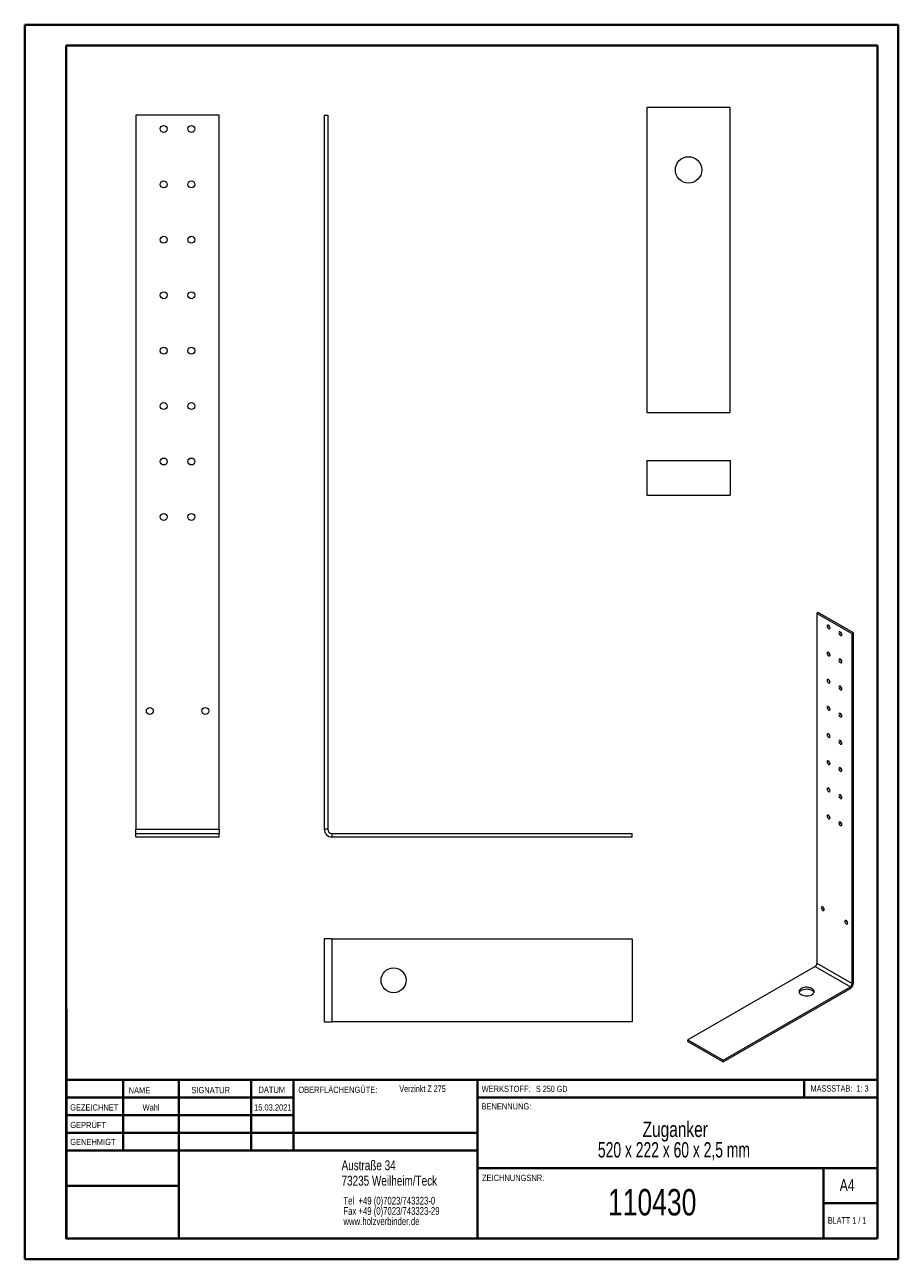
# Model space of a CAD drawing. Header units: millimetres. Extents: x 0 to 210, y 0 to 297.
import ezdxf

# ---------------------------------------------------------------- set-up
doc = ezdxf.new("R2010")
doc.units = ezdxf.units.MM
doc.styles.add('SLDTEXTSTYLE0', font='TXT', dxfattribs={"width": 0.75})
doc.styles.add('SLDTEXTSTYLE1', font='TXT', dxfattribs={"width": 0.681818})
doc.styles.add('SLDTEXTSTYLE2', font='TXT', dxfattribs={"width": 0.7})
doc.styles.add('SLDTEXTSTYLE3', font='TXT', dxfattribs={"width": 0.6875})
doc.styles.add('SLDTEXTSTYLE4', font='TXT', dxfattribs={"width": 0.673913})

# ---------------------------------------------------------------- blocks, each defined once
blk = doc.blocks.new('SW_NOTE_0')
at = {"color": 0, "linetype": 'Continuous', "lineweight": 0, "char_height": 1.8521, "attachment_point": 1, "style": 'SLDTEXTSTYLE0'}
for s, insert in [('Tel  +49 (0)7023/743323-0', (0, 2.39)), ('Fax +49 (0)7023/743323-29', (0, -0.08)), ('www.holzverbinder.de', (0, -2.55))]:
    blk.add_mtext(s, dxfattribs=dict(at, insert=insert))
blk = doc.blocks.new('SW_NOTE_1')
at = {"color": 0, "linetype": 'Continuous', "lineweight": 0, "attachment_point": 2}
for s, insert, char_height, style in [('Zuganker', (11, 4.77), 3.704, 'SLDTEXTSTYLE0'), ('520 x 222 x 60 x 2,5 mm', (10.69, -0.16), 3.7042, 'SLDTEXTSTYLE4')]:
    blk.add_mtext(s, dxfattribs=dict(at, insert=insert, char_height=char_height, style=style))

msp = doc.modelspace()

# ---------------------------------------------------------------- linework, layer by layer
at = {"color": 7, "linetype": 'Continuous', "lineweight": 40}
for p, q in [((0.08, 0.21), (0.08, 297.21)), ((0.08, 297.21), (210.08, 297.21)), ((210.08, 0.21), (210.08, 297.21)), ((210.08, 292.21), (210.08, 297.21)), ((10.08, 292.21), (205.08, 292.21)), ((10.08, 5.21), (10.08, 292.21)), ((205.08, 5.21), (205.08, 292.21)), ((10.11, 60.37), (10.11, 5.12)), ((205.08, 43.37), (10.11, 43.37)), ((23.71, 43.37), (23.71, 26.37)), ((37.1, 43.37), (37.1, 5.12)), ((54.51, 43.37), (54.51, 26.37)), ((64.71, 26.37), (64.71, 43.37)), ((108.91, 43.37), (108.91, 5.12)), ((187.47, 39.12), (187.47, 43.37)), ((64.71, 39.1), (10.11, 39.1)), ((205.08, 39.12), (108.91, 39.12)), ((64.71, 34.87), (10.11, 34.87)), ((108.91, 30.62), (10.11, 30.62)), ((108.91, 26.37), (10.11, 26.37)), ((108.91, 22.12), (205.08, 22.12)), ((192.08, 5.21), (192.08, 22.21)), ((37.1, 17.87), (10.11, 17.87)), ((10.11, 13.71), (10.08, 13.71)), ((205.08, 13.71), (192.08, 13.71)), ((10.11, 9.46), (10.08, 9.46)), ((10.08, 5.21), (205.08, 5.21)), ((205.08, 5.21), (180.99, 5.21)), ((0.08, 0.21), (210.08, 0.21))]:
    msp.add_line(p, q, dxfattribs=at)
at = {"color": 7, "linetype": 'Continuous', "lineweight": 15}
for p, q in [((169.66, 277.29), (149.66, 277.29)), ((149.66, 277.29), (149.66, 203.95)), ((169.66, 203.95), (169.66, 277.29)), ((26.83, 275.47), (26.83, 103.65)), ((46.83, 275.47), (26.83, 275.47)), ((46.83, 103.65), (46.83, 275.47)), ((72.09, 275.47), (72.92, 275.47)), ((72.09, 275.47), (72.09, 103.65)), ((72.92, 275.47), (72.92, 103.65)), ((149.66, 203.95), (169.66, 203.95)), ((149.66, 192.34), (149.66, 184)), ((149.66, 192.34), (169.66, 192.34)), ((169.66, 192.34), (169.66, 184)), ((149.66, 184), (169.66, 184)), ((190.85, 155.81), (190.5, 155.6)), ((198.98, 150.71), (190.5, 155.6)), ((190.5, 155.6), (190.5, 71.43)), ((199.34, 150.91), (190.85, 155.81)), ((199.34, 150.91), (198.98, 150.71)), ((198.98, 66.53), (198.98, 150.71)), ((199.34, 66.73), (199.34, 150.91)), ((26.83, 103.65), (46.83, 103.65)), ((26.83, 102.65), (26.83, 103.65)), ((26.83, 101.82), (26.83, 102.65)), ((26.83, 102.65), (46.83, 102.65)), ((26.83, 101.82), (46.83, 101.82)), ((46.83, 103.65), (46.83, 102.65)), ((46.83, 101.82), (46.83, 102.65)), ((72.92, 103.65), (72.09, 103.65)), ((73.92, 102.65), (73.92, 101.82)), ((73.92, 102.65), (146.07, 102.65)), ((73.92, 101.82), (146.07, 101.82)), ((146.07, 101.82), (146.07, 102.65)), ((73.92, 77.33), (72.09, 77.33)), ((72.09, 77.33), (72.09, 57.33)), ((73.92, 77.33), (73.92, 57.33)), ((73.92, 77.33), (146.07, 77.33)), ((146.07, 77.33), (146.07, 57.33)), ((190.5, 71.43), (198.98, 66.53)), ((190.07, 70.69), (159.46, 53.02)), ((190.07, 70.69), (198.56, 65.79)), ((167.95, 48.12), (198.56, 65.79)), ((167.95, 47.71), (198.56, 65.39)), ((198.56, 65.39), (198.56, 65.79)), ((199.34, 66.73), (198.98, 66.53)), ((72.09, 57.33), (73.92, 57.33)), ((146.07, 57.33), (73.92, 57.33)), ((159.46, 53.02), (167.95, 48.12)), ((159.46, 52.61), (159.46, 53.02)), ((159.46, 52.61), (167.95, 47.71)), ((167.95, 47.71), (167.95, 48.12))]:
    msp.add_line(p, q, dxfattribs=at)
at = {"color": 7, "linetype": 'Continuous', "lineweight": 0}
for p, q in [((64.71, 39.12), (10.11, 39.12)), ((23.71, 5.21), (23.71, 5.12)), ((54.51, 5.21), (54.51, 5.12))]:
    msp.add_line(p, q, dxfattribs=at)
at = {"color": 7, "linetype": 'Continuous', "lineweight": 15, "flags": 128}
for points in [[(193.33, 151.93), (193.46, 151.88), (193.58, 151.91), (193.65, 151.99), (193.68, 152.13), (193.65, 152.31), (193.58, 152.48), (193.46, 152.64), (193.33, 152.75), (193.19, 152.79), (193.08, 152.77), (193, 152.68), (192.97, 152.54), (193, 152.37), (193.08, 152.19), (193.19, 152.04), (193.33, 151.93)], [(196.15, 150.3), (196.29, 150.25), (196.4, 150.27), (196.48, 150.36), (196.51, 150.5), (196.48, 150.67), (196.4, 150.85), (196.29, 151), (196.15, 151.11), (196.02, 151.16), (195.9, 151.14), (195.83, 151.05), (195.8, 150.91), (195.83, 150.74), (195.9, 150.56), (196.02, 150.41), (196.15, 150.3)], [(193.33, 145.4), (193.46, 145.35), (193.58, 145.37), (193.65, 145.46), (193.68, 145.6), (193.65, 145.77), (193.58, 145.95), (193.46, 146.11), (193.33, 146.21), (193.19, 146.26), (193.08, 146.24), (193, 146.15), (192.97, 146.01), (193, 145.84), (193.08, 145.66), (193.19, 145.51), (193.33, 145.4)], [(196.15, 143.76), (196.29, 143.72), (196.4, 143.74), (196.48, 143.83), (196.51, 143.97), (196.48, 144.14), (196.4, 144.32), (196.29, 144.47), (196.15, 144.58), (196.02, 144.63), (195.9, 144.61), (195.83, 144.52), (195.8, 144.38), (195.83, 144.21), (195.9, 144.03), (196.02, 143.87), (196.15, 143.76)], [(193.33, 138.87), (193.46, 138.82), (193.58, 138.84), (193.65, 138.93), (193.68, 139.07), (193.65, 139.24), (193.58, 139.42), (193.46, 139.57), (193.33, 139.68), (193.19, 139.73), (193.08, 139.71), (193, 139.62), (192.97, 139.48), (193, 139.31), (193.08, 139.13), (193.19, 138.97), (193.33, 138.87)], [(196.15, 137.23), (196.29, 137.19), (196.4, 137.21), (196.48, 137.3), (196.51, 137.44), (196.48, 137.61), (196.4, 137.79), (196.29, 137.94), (196.15, 138.05), (196.02, 138.1), (195.9, 138.07), (195.83, 137.99), (195.8, 137.84), (195.83, 137.67), (195.9, 137.5), (196.02, 137.34), (196.15, 137.23)], [(193.33, 132.33), (193.46, 132.29), (193.58, 132.31), (193.65, 132.4), (193.68, 132.54), (193.65, 132.71), (193.58, 132.89), (193.46, 133.04), (193.33, 133.15), (193.19, 133.2), (193.08, 133.17), (193, 133.09), (192.97, 132.95), (193, 132.77), (193.08, 132.6), (193.19, 132.44), (193.33, 132.33)], [(196.15, 130.7), (196.29, 130.65), (196.4, 130.68), (196.48, 130.76), (196.51, 130.9), (196.48, 131.08), (196.4, 131.25), (196.29, 131.41), (196.15, 131.52), (196.02, 131.56), (195.9, 131.54), (195.83, 131.45), (195.8, 131.31), (195.83, 131.14), (195.9, 130.96), (196.02, 130.81), (196.15, 130.7)], [(193.33, 125.8), (193.46, 125.75), (193.58, 125.78), (193.65, 125.86), (193.68, 126), (193.65, 126.18), (193.58, 126.35), (193.46, 126.51), (193.33, 126.62), (193.19, 126.66), (193.08, 126.64), (193, 126.55), (192.97, 126.41), (193, 126.24), (193.08, 126.06), (193.19, 125.91), (193.33, 125.8)], [(196.15, 124.17), (196.29, 124.12), (196.4, 124.14), (196.48, 124.23), (196.51, 124.37), (196.48, 124.54), (196.4, 124.72), (196.29, 124.88), (196.15, 124.98), (196.02, 125.03), (195.9, 125.01), (195.83, 124.92), (195.8, 124.78), (195.83, 124.61), (195.9, 124.43), (196.02, 124.28), (196.15, 124.17)], [(193.33, 119.27), (193.46, 119.22), (193.58, 119.24), (193.65, 119.33), (193.68, 119.47), (193.65, 119.64), (193.58, 119.82), (193.46, 119.98), (193.33, 120.08), (193.19, 120.13), (193.08, 120.11), (193, 120.02), (192.97, 119.88), (193, 119.71), (193.08, 119.53), (193.19, 119.38), (193.33, 119.27)], [(196.15, 117.64), (196.29, 117.59), (196.4, 117.61), (196.48, 117.7), (196.51, 117.84), (196.48, 118.01), (196.4, 118.19), (196.29, 118.34), (196.15, 118.45), (196.02, 118.5), (195.9, 118.48), (195.83, 118.39), (195.8, 118.25), (195.83, 118.08), (195.9, 117.9), (196.02, 117.74), (196.15, 117.64)], [(193.33, 112.74), (193.46, 112.69), (193.58, 112.71), (193.65, 112.8), (193.68, 112.94), (193.65, 113.11), (193.58, 113.29), (193.46, 113.44), (193.33, 113.55), (193.19, 113.6), (193.08, 113.58), (193, 113.49), (192.97, 113.35), (193, 113.18), (193.08, 113), (193.19, 112.85), (193.33, 112.74)], [(196.15, 111.1), (196.29, 111.06), (196.4, 111.08), (196.48, 111.17), (196.51, 111.31), (196.48, 111.48), (196.4, 111.66), (196.29, 111.81), (196.15, 111.92), (196.02, 111.97), (195.9, 111.94), (195.83, 111.86), (195.8, 111.72), (195.83, 111.54), (195.9, 111.37), (196.02, 111.21), (196.15, 111.1)], [(193.33, 106.2), (193.46, 106.16), (193.58, 106.18), (193.65, 106.27), (193.68, 106.41), (193.65, 106.58), (193.58, 106.76), (193.46, 106.91), (193.33, 107.02), (193.19, 107.07), (193.08, 107.05), (193, 106.96), (192.97, 106.82), (193, 106.64), (193.08, 106.47), (193.19, 106.31), (193.33, 106.2)], [(196.15, 104.57), (196.29, 104.52), (196.4, 104.55), (196.48, 104.63), (196.51, 104.78), (196.48, 104.95), (196.4, 105.12), (196.29, 105.28), (196.15, 105.39), (196.02, 105.43), (195.9, 105.41), (195.83, 105.32), (195.8, 105.18), (195.83, 105.01), (195.9, 104.83), (196.02, 104.68), (196.15, 104.57)], [(191.91, 84.16), (192.05, 84.11), (192.16, 84.13), (192.24, 84.22), (192.27, 84.36), (192.24, 84.53), (192.16, 84.71), (192.05, 84.86), (191.91, 84.97), (191.78, 85.02), (191.66, 85), (191.59, 84.91), (191.56, 84.77), (191.59, 84.6), (191.66, 84.42), (191.78, 84.27), (191.91, 84.16)], [(197.57, 80.89), (197.7, 80.84), (197.82, 80.87), (197.9, 80.95), (197.92, 81.1), (197.9, 81.27), (197.82, 81.44), (197.7, 81.6), (197.57, 81.71), (197.43, 81.75), (197.32, 81.73), (197.24, 81.64), (197.22, 81.5), (197.24, 81.33), (197.32, 81.16), (197.43, 81), (197.57, 80.89)], [(186.76, 63.88), (187.04, 63.75), (187.36, 63.65), (187.71, 63.59), (188.08, 63.58), (188.44, 63.6), (188.78, 63.67), (189.1, 63.78), (189.37, 63.92), (189.58, 64.09), (189.73, 64.28), (189.82, 64.48), (189.83, 64.69), (189.76, 64.9), (189.63, 65.1), (189.43, 65.27), (189.17, 65.42), (188.86, 65.54), (188.53, 65.61), (188.17, 65.65), (187.8, 65.65), (187.45, 65.6), (187.12, 65.51), (186.82, 65.39), (186.58, 65.23), (186.39, 65.05), (186.28, 64.85), (186.23, 64.64), (186.26, 64.43), (186.36, 64.23), (186.53, 64.04), (186.76, 63.88)], [(186.27, 64.41), (186.33, 64.54), (186.48, 64.73), (186.69, 64.9), (186.96, 65.04), (187.28, 65.15), (187.62, 65.22), (187.98, 65.25), (188.35, 65.23), (188.7, 65.17), (189.02, 65.07), (189.3, 64.94)]]:
    msp.add_lwpolyline(points, dxfattribs=at)
at = {"color": 7, "linetype": 'Continuous', "lineweight": 15}
for centre, radius in [((33.5, 272.14), 0.833), ((40.16, 272.14), 0.833), ((159.66, 262.29), 3.17), ((33.5, 258.8), 0.833), ((40.16, 258.8), 0.833), ((33.5, 245.47), 0.833), ((40.16, 245.47), 0.833), ((33.5, 232.14), 0.833), ((40.16, 232.14), 0.833), ((33.5, 218.8), 0.833), ((40.16, 218.8), 0.833), ((33.5, 205.47), 0.833), ((40.16, 205.47), 0.833), ((33.5, 192.14), 0.833), ((40.16, 192.14), 0.833), ((33.5, 178.8), 0.833), ((40.16, 178.8), 0.833), ((30.16, 132.14), 0.833), ((43.5, 132.14), 0.833), ((88.74, 67.33), 3)]:
    msp.add_circle(centre, radius, dxfattribs=at)
for centre, radius, start, end in [((194.08, 152.77), 0.75, 181.8666, 238.1281), ((196.9, 151.14), 0.75, 181.8666, 238.1281), ((194.08, 146.24), 0.75, 181.8666, 238.1281), ((196.9, 144.61), 0.75, 181.8666, 238.1281), ((194.08, 139.71), 0.75, 181.8666, 238.1281), ((196.9, 138.07), 0.75, 181.8666, 238.1281), ((194.08, 133.17), 0.75, 181.8666, 238.1281), ((196.9, 131.54), 0.75, 181.8666, 238.1281), ((194.08, 126.64), 0.75, 181.8666, 238.1281), ((196.9, 125.01), 0.75, 181.8666, 238.1281), ((194.08, 120.11), 0.75, 181.8666, 238.1281), ((196.9, 118.48), 0.75, 181.8666, 238.1281), ((194.08, 113.58), 0.75, 181.8666, 238.1281), ((196.9, 111.94), 0.75, 181.8666, 238.1281), ((194.08, 107.04), 0.75, 181.8666, 238.1281), ((196.9, 105.41), 0.75, 181.8666, 238.1281), ((73.92, 103.65), 1.83, 180, 270), ((73.92, 103.65), 1, 180, 270), ((192.66, 85), 0.75, 181.8666, 238.1281), ((198.32, 81.73), 0.75, 181.8666, 238.1281), ((189.58, 71.47), 0.922, 302.6055, 357.3945), ((197.65, 66.81), 1.69, 302.6055, 357.3945), ((198.06, 66.57), 0.922, 302.6055, 357.3945), ((188.83, 64.01), 1.04, 22.5192, 63.1693)]:
    msp.add_arc(centre, radius, start, end, dxfattribs=at)

# ---------------------------------------------------------------- block references
at = {"color": 7, "linetype": 'Continuous', "lineweight": 0}
for name, p in [('SW_NOTE_1', (145.46, 28.57)), ('SW_NOTE_0', (76.7, 12.85))]:
    msp.add_blockref(name, p, dxfattribs=at)

# ---------------------------------------------------------------- texts
for s, insert, char_height, attachment_point, style in [('NAME', (25.07, 41.62), 1.5, 1, 'SLDTEXTSTYLE0'), ('SIGNATUR', (40.14, 41.68), 1.5, 1, 'SLDTEXTSTYLE0'), ('DATUM', (56.28, 41.74), 1.5, 1, 'SLDTEXTSTYLE0'), ('OBERFLÄCHENGÜTE:', (65.86, 41.74), 1.5, 1, 'SLDTEXTSTYLE0'), ('Verzinkt Z 275', (90.14, 42.03), 1.5875, 1, 'SLDTEXTSTYLE0'), ('WERKSTOFF:', (109.91, 41.96), 1.5, 1, 'SLDTEXTSTYLE0'), ('S 250 GD', (122.99, 41.96), 1.5, 1, 'SLDTEXTSTYLE3'), ('MASSSTAB:  1: 3', (188.99, 42.07), 1.5, 1, 'SLDTEXTSTYLE2'), ('GEZEICHNET', (11, 37.51), 1.5, 1, 'SLDTEXTSTYLE0'), ('Wahl', (30.46, 37.5), 1.499, 2, 'SLDTEXTSTYLE0'), ('15.03.2021', (59.72, 37.5), 1.499, 2, 'SLDTEXTSTYLE0'), ('BENENNUNG:', (109.88, 37.77), 1.5, 1, 'SLDTEXTSTYLE0'), ('GEPRÜFT', (11.03, 33.28), 1.5, 1, 'SLDTEXTSTYLE0'), ('GENEHMIGT', (11.02, 29.19), 1.5, 1, 'SLDTEXTSTYLE0'), ('Austraße 34', (76.25, 24.02), 2.3813, 1, 'SLDTEXTSTYLE0'), ('73235 Weilheim/Teck', (76.25, 20.32), 2.3813, 1, 'SLDTEXTSTYLE0'), ('ZEICHNUNGSNR.', (110, 20.55), 1.5, 1, 'SLDTEXTSTYLE0'), ('A4', (196, 19.52), 2.91, 1, 'SLDTEXTSTYLE0'), ('110430', (150.92, 17.12), 6.35, 2, 'SLDTEXTSTYLE0'), ('BLATT 1 / 1', (193.16, 10.36), 1.5875, 1, 'SLDTEXTSTYLE1')]:
    msp.add_mtext(s, dxfattribs=dict(at, insert=insert, char_height=char_height, attachment_point=attachment_point, style=style))

doc.saveas('drawing.dxf')
